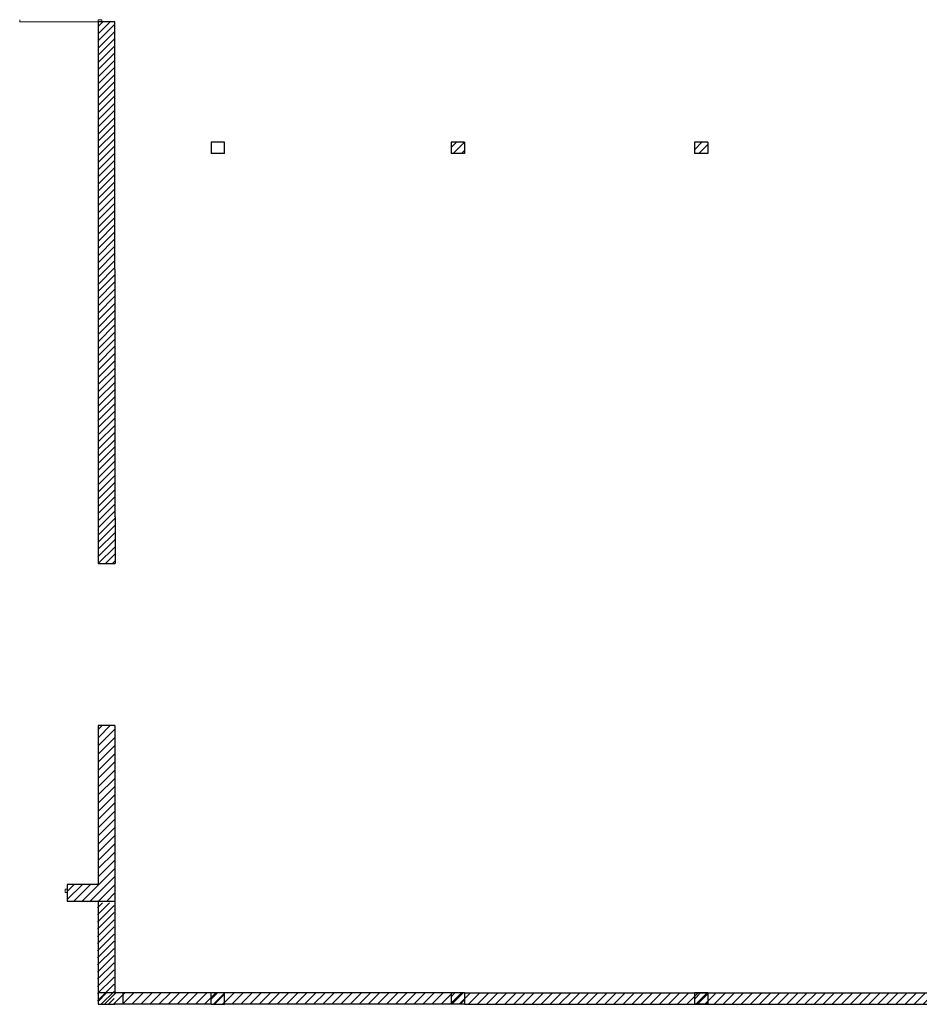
# Model space of a CAD drawing. Header units: millimetres. Extents: x 27545 to 248933, y 18062 to 157451.
# Tile 1 of 19: x 27545 to 49743, y 33106 to 57413. Entities that reach past the tile are written whole.
import ezdxf

# ---------------------------------------------------------------- set-up
doc = ezdxf.new("R2010")
doc.units = ezdxf.units.MM
doc.layers.add('A_KRESKOWANIE_ŚCIANA', color=251, linetype='Continuous')
doc.layers.add('A_ŚCIANA', color=1, linetype='Continuous')
doc.layers.add('ECIANY_WEWNETRZNE', color=7, linetype='Continuous', lineweight=0)
doc.layers.add('ECIANY_ZEWNETRZNE', color=7, linetype='Continuous', lineweight=0)
pattern_1 = [(225, (1418744.23, 367956.4), (101.027881, -101.027881), [])]

msp = doc.modelspace()

# ---------------------------------------------------------------- hatches: boundary and pattern name
at = {"layer": 'A_KRESKOWANIE_ŚCIANA'}
h = msp.add_hatch(dxfattribs=at)
h.set_pattern_fill('ANSI31', color=256, scale=1000, angle=180, style=0)
h.set_pattern_definition([(225, (339526.18, 130053.11), (88.38835, -88.38835), [])])
h.paths.add_polyline_path([(29481.18881, 43985.77696), (29900.25823, 43985.77696), (29893.39655, 54385.77696), (29891.18881, 54385.77696), (29891.18881, 57361.35943), (29570.08881, 57362.01342), (29481.18881, 57362.01342)])
h = msp.add_hatch(dxfattribs=at)
h.set_pattern_fill('ANSI31', color=256, scale=45, angle=180, style=0)
h.set_pattern_definition(pattern_1)
h.paths.add_polyline_path([(38521.18881, 54385.77696), (38191.18881, 54385.77696), (38191.18881, 54105.77696), (38521.18881, 54105.77696)])
h.paths.add_polyline_path([(44528.18881, 54385.77696), (44198.18881, 54385.77696), (44198.18881, 54105.77696), (44528.18881, 54105.77696)])
h.paths.add_polyline_path([(50558.18881, 54385.77696), (50228.18881, 54385.77696), (50228.18881, 54105.77696), (50558.18881, 54105.77696)])
h.paths.add_polyline_path([(56588.18881, 54385.77696), (56258.18881, 54385.77696), (56258.18881, 54105.77696), (56588.18881, 54105.77696)])
h.paths.add_polyline_path([(68978.18881, 54385.77696), (68648.18881, 54385.77696), (68648.18881, 54105.77696), (68978.18881, 54105.77696)])
h.paths.add_polyline_path([(72985.1431, 54385.77696), (72655.1431, 54385.77696), (72655.1431, 54105.77696), (72985.1431, 54105.77696)])
h.paths.add_polyline_path([(76682.18881, 54385.77696), (76342.18881, 54385.77696), (76342.18881, 54105.77696), (76682.18881, 54105.77696)])
h.paths.add_polyline_path([(80737.18881, 54385.77696), (80397.18881, 54385.77696), (80397.18881, 54105.77696), (80737.18881, 54105.77696)])
h.paths.add_polyline_path([(86777.18881, 54385.77696), (86437.18881, 54385.77696), (86437.18881, 54105.77696), (86777.18881, 54105.77696)])
h.paths.add_polyline_path([(92817.18881, 54385.77696), (92477.18881, 54385.77696), (92477.18881, 54105.77696), (92817.18881, 54105.77696)])
h.paths.add_polyline_path([(99491.18881, 54385.77696), (99151.18881, 54385.77696), (99151.18881, 54105.77696), (99491.18881, 54105.77696)])
h = msp.add_hatch(dxfattribs=at)
h.set_pattern_fill('ANSI31', color=256, scale=45, angle=180, style=0)
h.set_pattern_definition(pattern_1)
edge = h.paths.add_edge_path()
edge.add_line((28715.19313, 36065.77696), (28715.19313, 35655.77696))
edge.add_line((28715.19313, 35655.77696), (29481.18881, 35655.77696))
edge.add_line((29481.18881, 35655.77696), (29891.18881, 35655.77696))
edge.add_line((29891.18881, 35655.77696), (29891.18881, 39985.77696))
edge.add_line((29891.18881, 39985.77696), (29481.18881, 39985.77696))
edge.add_line((29481.18881, 41137.60755), (29481.18881, 36065.77696))
edge.add_line((29481.18881, 36065.77696), (28715.19313, 36065.77696))
h = msp.add_hatch(dxfattribs=at)
h.set_pattern_fill('ANSI31', color=256, scale=1000, angle=180, style=0)
h.set_pattern_definition([(225, (339512.29, 108301.28), (88.38835, -88.38835), [])])
h.paths.add_polyline_path([(29467.29401, 33105.77696), (29886.36342, 33105.77696), (29891.18881, 33105.77696), (29877.29401, 33105.77696), (29877.29401, 35609.52521), (29556.19401, 35610.1792), (29467.29401, 35610.1792)])
h = msp.add_hatch(dxfattribs=at)
h.set_pattern_fill('ANSI31', color=256, scale=50, angle=180, style=0)
h.set_pattern_definition([(225, (-128662.88, -54472.8), (112.2532, -112.2532), [])])
h.paths.add_polyline_path([(29481.18881, 33385.77696), (29481.18881, 33105.77696), (35606.08471, 33105.77696), (35606.08471, 33385.77696)])
h.paths.add_polyline_path([(35606.08471, 33385.77696), (35606.08471, 33105.77696), (100291.18881, 33105.77696), (100291.18881, 33385.77696)])
h = msp.add_hatch(dxfattribs=at)
h.set_pattern_fill('ANSI31', color=256, scale=45, angle=180)
h.set_pattern_definition([(225, (-100249.88, -32814.4), (101.02788, -101.02788), [])])
h.paths.add_polyline_path([(56588.18881, 33385.77696), (56588.18881, 33105.77696), (56258.18881, 33105.77696), (56258.18881, 33385.77696)])
h.paths.add_polyline_path([(50558.18881, 33385.77696), (50558.18881, 33105.77696), (50228.18881, 33105.77696), (50228.18881, 33385.77696)])
h.paths.add_polyline_path([(44528.18881, 33385.77696), (44528.18881, 33105.77696), (44198.18881, 33105.77696), (44198.18881, 33385.77696)])
h.paths.add_polyline_path([(38521.18881, 33385.77696), (38521.18881, 33105.77696), (38191.18881, 33105.77696), (38191.18881, 33385.77696)])
h.paths.add_polyline_path([(32271.18881, 33105.77696), (32271.18881, 33385.77696), (32601.18881, 33385.77696), (32601.18881, 33105.77696)])

# ---------------------------------------------------------------- linework, layer by layer
at = {"color": 1}
for p, q in [((32601.18881, 54385.77696), (32271.18881, 54385.77696)), ((32271.18881, 54385.77696), (32271.18881, 54105.77696)), ((32601.18881, 54105.77696), (32601.18881, 54385.77696)), ((38191.18881, 54385.77696), (38191.18881, 54105.77696)), ((38521.18881, 54385.77696), (38191.18881, 54385.77696)), ((38521.18881, 54385.77696), (38521.18881, 54105.77696)), ((44198.18881, 54385.77696), (44198.18881, 54105.77696)), ((44528.18881, 54385.77696), (44198.18881, 54385.77696)), ((44528.18881, 54385.77696), (44528.18881, 54105.77696)), ((32601.18881, 54105.77696), (32271.18881, 54105.77696)), ((38521.18881, 54105.77696), (38191.18881, 54105.77696)), ((44528.18881, 54105.77696), (44198.18881, 54105.77696)), ((29481.18881, 45137.60755), (29481.18881, 43985.77696)), ((29900.25823, 45137.60755), (29900.25823, 43985.77696)), ((29481.18881, 43985.77696), (29900.25823, 43985.77696)), ((29891.18881, 39985.77696), (29481.18881, 39985.77696)), ((30091.18881, 33385.77696), (29891.18881, 33385.77696)), ((30091.18881, 33385.77696), (30091.18881, 33105.77696)), ((32271.18881, 33385.77696), (30091.18881, 33385.77696)), ((32271.18881, 33105.77696), (32271.18881, 33385.77696)), ((32601.18881, 33385.77696), (32271.18881, 33385.77696)), ((38191.18881, 33385.77696), (32601.18881, 33385.77696)), ((32601.18881, 33105.77696), (32601.18881, 33385.77696)), ((38521.18881, 33385.77696), (38191.18881, 33385.77696)), ((38191.18881, 33385.77696), (38191.18881, 33105.77696)), ((38521.18881, 33385.77696), (38521.18881, 33105.77696)), ((38521.18881, 33385.77696), (62288.18881, 33385.77696)), ((44528.18881, 33385.77696), (44198.18881, 33385.77696)), ((44198.18881, 33385.77696), (44198.18881, 33105.77696)), ((44528.18881, 33385.77696), (44528.18881, 33105.77696)), ((30091.18881, 33105.77696), (29891.18881, 33105.77696)), ((32271.18881, 33105.77696), (30091.18881, 33105.77696)), ((32271.18881, 33105.77696), (32601.18881, 33105.77696)), ((38191.18881, 33105.77696), (32601.18881, 33105.77696)), ((38521.18881, 33105.77696), (38191.18881, 33105.77696)), ((38521.18881, 33105.77696), (62288.18881, 33105.77696)), ((44528.18881, 33105.77696), (44198.18881, 33105.77696))]:
    msp.add_line(p, q, dxfattribs=at)
for p, q in [((29891.18881, 35655.77696), (29891.18881, 33385.77696)), ((29891.18881, 33385.77696), (29481.18881, 33385.77696)), ((29481.18881, 33385.77696), (29481.18881, 33105.77696)), ((29481.18881, 33105.77696), (29891.18881, 33105.77696))]:
    msp.add_line(p, q)
at = {"layer": 'A_ŚCIANA'}
for p, q in [((29481.18881, 57362.01342), (29481.18881, 45137.60755)), ((29891.18881, 57361.35943), (29481.18881, 57361.35943)), ((29897.91687, 45137.60755), (29891.18881, 57361.35943)), ((29481.18881, 39985.77696), (29481.18881, 36065.77696)), ((29891.18881, 39985.77696), (29891.18881, 35655.77696)), ((29481.18881, 36065.77696), (28715.19313, 36065.77696)), ((28715.19313, 36065.77696), (28715.19313, 35655.77696)), ((28715.19313, 35655.77696), (29481.18881, 35655.77696)), ((28715.19313, 35655.77696), (29481.18881, 35655.77696)), ((29481.18881, 35655.77696), (29891.18881, 35655.77696)), ((29481.18881, 35655.77696), (29481.18881, 33385.77696)), ((29481.18881, 35655.77696), (29891.18881, 35655.77696))]:
    msp.add_line(p, q, dxfattribs=at)
at = {"layer": 'ECIANY_WEWNETRZNE', "linetype": 'Continuous', "lineweight": 0}
msp.add_line((27545.4403, 57412.81342), (27545.4403, 57362.01342), dxfattribs=at)
at = {"layer": 'ECIANY_WEWNETRZNE', "color": 30, "linetype": 'Continuous'}
for p, q in [((29481.18881, 57362.01342), (29481.18881, 57412.81342)), ((29481.18881, 57412.81342), (29570.08881, 57412.81342)), ((29570.08881, 57412.81342), (29570.08881, 57362.01342)), ((27545.4403, 57362.01342), (29481.18881, 57362.01342)), ((29570.08881, 57362.01342), (29481.18881, 57362.01342))]:
    msp.add_line(p, q, dxfattribs=at)
at = {"layer": 'ECIANY_ZEWNETRZNE', "color": 30, "linetype": 'Continuous'}
for p, q in [((28715.19313, 35945.77696), (28664.39313, 35945.77696)), ((28664.39313, 35945.77696), (28664.39313, 35865.77696)), ((28715.19313, 35945.77696), (28664.39313, 35945.77696)), ((28664.39313, 35945.77696), (28664.39313, 35865.77696)), ((28715.19313, 35945.77696), (28664.39313, 35945.77696)), ((28664.39313, 35945.77696), (28664.39313, 35865.77696)), ((28715.19313, 35945.77696), (28664.39313, 35945.77696)), ((28664.39313, 35945.77696), (28664.39313, 35865.77696)), ((28664.39313, 35865.77696), (28715.19313, 35865.77696)), ((28664.39313, 35865.77696), (28715.19313, 35865.77696)), ((28664.39313, 35865.77696), (28715.19313, 35865.77696)), ((28664.39313, 35865.77696), (28715.19313, 35865.77696)), ((28715.19313, 35865.77696), (28715.19313, 35945.77696)), ((28715.19313, 35865.77696), (28715.19313, 35945.77696)), ((28715.19313, 35865.77696), (28715.19313, 35945.77696)), ((28715.19313, 35865.77696), (28715.19313, 35945.77696))]:
    msp.add_line(p, q, dxfattribs=at)

doc.saveas('drawing.dxf')
